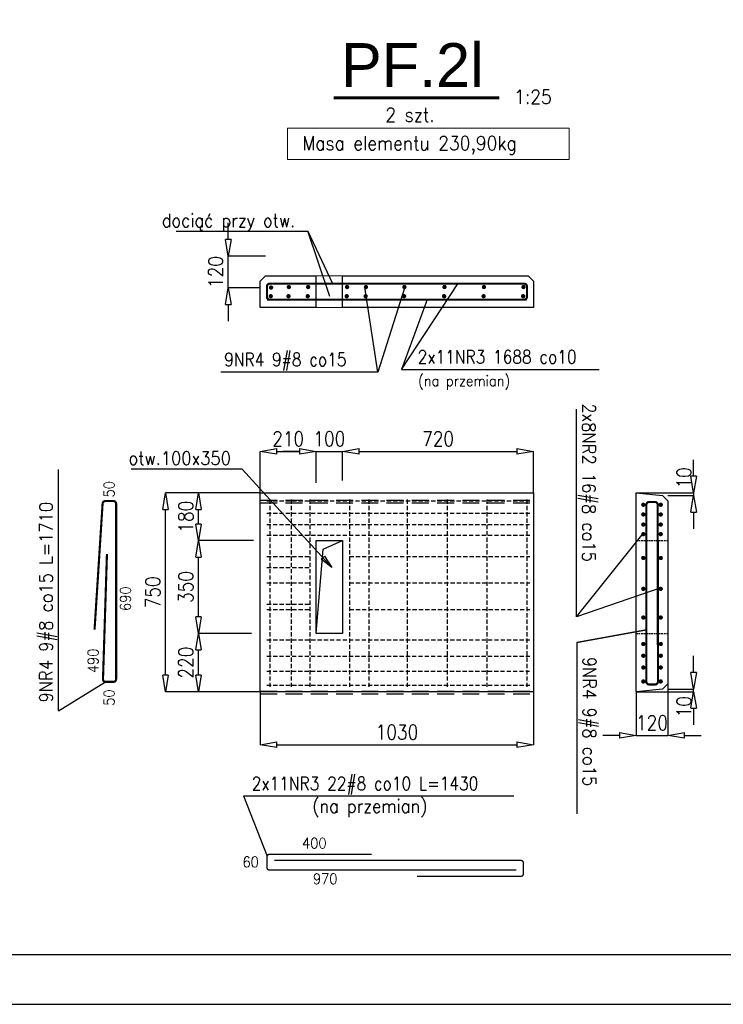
# Model space of a CAD drawing. Header units: centimetres. Extents: x -11084 to 18320, y 2736 to 15778.
# Tile 19 of 28: x 11028 to 11293, y 11155 to 11526. Entities that reach past the tile are written whole.
import ezdxf

# ---------------------------------------------------------------- set-up
doc = ezdxf.new("R2010")
doc.units = ezdxf.units.CM
doc.linetypes.add('HIDDEN', pattern=[9.525, 6.35, -3.175])
doc.linetypes.add('HIDDEN2', pattern=[4.7625, 3.175, -1.5875])
for name, color, linetype, lineweight in [('---Stal+opis', 3, 'Continuous', 18), ('---Stal+widok', 2, 'Continuous', 25), ('---Stal+wym', 9, 'Continuous', 15), ('---Widok', 7, 'Continuous', 25), ('_cienkie', 9, 'Continuous', 9), ('K---wymiar', 13, 'Continuous', 13), ('K_opis-25', 2, 'Continuous', 13)]:
    doc.layers.add(name, color=color, linetype=linetype, lineweight=lineweight)
for name, color, linetype in [('3', 3, 'Continuous'), ('5', 3, 'Continuous'), ('7', 5, 'Continuous'), ('K-3', 3, 'Continuous')]:
    doc.layers.add(name, color=color, linetype=linetype)
doc.styles.add('Arial CE', font='arial.ttf')
doc.styles.add('ROMAND', font='romand.shx', dxfattribs={"width": 0.9})
doc.styles.add('ROMANS', font='romans.shx', dxfattribs={"width": 0.85})
doc.styles.add('WYMIARY', font='ROMANS.shx', dxfattribs={"width": 0.7})
doc.dimstyles.new('1do10-cm-mm', dxfattribs={"dimscale": 0.25, "dimtxt": 19, "dimasz": 0.75, "dimexe": 0, "dimexo": 10, "dimgap": 5, "dimtad": 1, "dimlfac": 10, "dimrnd": 0.5, "dimzin": 9, "dimdsep": 46, "dimtxsty": 'ROMAND', "dimblk": 'UKS', "dimcen": 15, "dimdle": 10, "dimclrd": 256, "dimclre": 256, "dimclrt": 3, "dimadec": 1, "dimazin": 0, "dimtfac": 8e-05, "dimtix": 1, "dimtmove": 2, "dimatfit": 3, "dimldrblk": 'DOTSMALL', "dimfxl": 1, "dimtolj": 1, "dimtzin": 9, "dimarcsym": 0})
doc.dimstyles.new('SK25', dxfattribs={"dimscale": 0.25, "dimtxt": 22, "dimasz": 25, "dimexe": 0, "dimexo": 0, "dimgap": 8, "dimtad": 1, "dimlfac": 10, "dimrnd": 0.5, "dimzin": 9, "dimdsep": 46, "dimtxsty": 'ROMANS', "dimblk": 'CLOSEDBLANK', "dimcen": 0, "dimdle": 10, "dimclrd": 256, "dimclre": 256, "dimclrt": 7, "dimadec": 1, "dimazin": 0, "dimtfac": 8e-05, "dimtix": 1, "dimtmove": 2, "dimatfit": 3, "dimldrblk": 'W', "dimfxl": 1, "dimtolj": 1, "dimtzin": 9, "dimarcsym": 0})

# ---------------------------------------------------------------- blocks, each defined once
blk = doc.blocks.new('_ClosedBlank')
at = {"color": 0, "linetype": 'ByBlock', "lineweight": -2}
for p, q in [((-1, 0.167), (0, 0)), ((-1, 0.167), (-1, -0.167)), ((0, 0), (-1, -0.167))]:
    blk.add_line(p, q, dxfattribs=at)
blk = doc.blocks.new('*D292')
at = {"layer": '---Stal+wym', "lineweight": -2, "transparency": 16777216}
for p, q in [((11114.95, 11294.56), (11095, 11294.56)), ((11095, 11278.81), (11095, 11288.31)), ((11118.29, 11272.56), (11095, 11272.56))]:
    blk.add_line(p, q, dxfattribs=at)
at = {"layer": 'Defpoints', "color": 0, "transparency": 16777216}
for p in [(11095, 11294.56), (11114.95, 11294.56), (11118.29, 11272.56)]:
    blk.add_point(p, dxfattribs=at)
at = {"layer": '---Stal+wym', "lineweight": -2, "transparency": 16777216, "xscale": 6.25, "yscale": 6.25, "zscale": 6.25}
for p, rotation in [((11095, 11294.56), 90), ((11095, 11272.56), 270)]:
    blk.add_blockref('_ClosedBlank', p, dxfattribs=dict(at, rotation=rotation))
at = {"layer": '---Stal+wym', "color": 7, "transparency": 16777216, "insert": (11090.25, 11283.56), "char_height": 5.5, "attachment_point": 5, "rotation": 90, "style": 'ROMANS'}
blk.add_mtext('\\A1;220', dxfattribs=at)
blk = doc.blocks.new('W')
for p, q in [((0, -10), (0, 10)), ((10, 0), (-10, 0))]:
    blk.add_line(p, q)
at = {"color": 2}
blk.add_line((-5.477, -5.477), (5.477, 5.477), dxfattribs=at)
blk = doc.blocks.new('*D293')
at = {"layer": '---Stal+wym', "lineweight": -2, "transparency": 16777216}
for p, q in [((11115.73, 11329.56), (11095, 11329.56)), ((11095, 11300.81), (11095, 11323.31)), ((11114.95, 11294.56), (11095, 11294.56))]:
    blk.add_line(p, q, dxfattribs=at)
at = {"layer": 'Defpoints', "color": 0, "transparency": 16777216}
for p in [(11095, 11329.56), (11115.73, 11329.56), (11114.95, 11294.56)]:
    blk.add_point(p, dxfattribs=at)
at = {"layer": '---Stal+wym', "lineweight": -2, "transparency": 16777216, "xscale": 6.25, "yscale": 6.25, "zscale": 6.25}
for p, rotation in [((11095, 11329.56), 90), ((11095, 11294.56), 270)]:
    blk.add_blockref('_ClosedBlank', p, dxfattribs=dict(at, rotation=rotation))
at = {"layer": '---Stal+wym', "color": 7, "transparency": 16777216, "insert": (11090.25, 11312.06), "char_height": 5.5, "attachment_point": 5, "rotation": 90, "style": 'ROMANS'}
blk.add_mtext('\\A1;350', dxfattribs=at)
blk = doc.blocks.new('*D294')
at = {"layer": '---Stal+wym', "lineweight": -2, "transparency": 16777216}
for p, q in [((11118.29, 11347.56), (11095, 11347.56)), ((11095, 11335.81), (11095, 11341.31)), ((11115.73, 11329.56), (11095, 11329.56))]:
    blk.add_line(p, q, dxfattribs=at)
at = {"layer": 'Defpoints', "color": 0, "transparency": 16777216}
for p in [(11095, 11347.56), (11118.29, 11347.56), (11115.73, 11329.56)]:
    blk.add_point(p, dxfattribs=at)
at = {"layer": '---Stal+wym', "lineweight": -2, "transparency": 16777216, "xscale": 6.25, "yscale": 6.25, "zscale": 6.25}
for p, rotation in [((11095, 11347.56), 90), ((11095, 11329.56), 270)]:
    blk.add_blockref('_ClosedBlank', p, dxfattribs=dict(at, rotation=rotation))
at = {"layer": '---Stal+wym', "color": 7, "transparency": 16777216, "insert": (11090.25, 11338.56), "char_height": 5.5, "attachment_point": 5, "rotation": 90, "style": 'ROMANS'}
blk.add_mtext('\\A1;180', dxfattribs=at)
blk = doc.blocks.new('*D295')
at = {"layer": '---Stal+wym', "lineweight": -2, "transparency": 16777216}
for p, q in [((11118.29, 11347.56), (11082.53, 11347.56)), ((11082.53, 11278.81), (11082.53, 11341.31)), ((11118.29, 11272.56), (11082.53, 11272.56))]:
    blk.add_line(p, q, dxfattribs=at)
at = {"layer": 'Defpoints', "color": 0, "transparency": 16777216}
for p in [(11082.53, 11347.56), (11118.29, 11347.56), (11118.29, 11272.56)]:
    blk.add_point(p, dxfattribs=at)
at = {"layer": '---Stal+wym', "lineweight": -2, "transparency": 16777216, "xscale": 6.25, "yscale": 6.25, "zscale": 6.25}
for p, rotation in [((11082.53, 11347.56), 90), ((11082.53, 11272.56), 270)]:
    blk.add_blockref('_ClosedBlank', p, dxfattribs=dict(at, rotation=rotation))
at = {"layer": '---Stal+wym', "color": 7, "transparency": 16777216, "insert": (11077.78, 11310.06), "char_height": 5.5, "attachment_point": 5, "rotation": 90, "style": 'ROMANS'}
blk.add_mtext('\\A1;750', dxfattribs=at)
blk = doc.blocks.new('*D296')
at = {"layer": '---Stal+wym', "lineweight": -2, "transparency": 16777216}
for p, q in [((11118.29, 11347.56), (11118.29, 11363.19)), ((11124.54, 11363.19), (11133.04, 11363.19)), ((11139.29, 11351.32), (11139.29, 11363.19))]:
    blk.add_line(p, q, dxfattribs=at)
at = {"layer": 'Defpoints', "color": 0, "transparency": 16777216}
for p in [(11139.29, 11363.19), (11139.29, 11351.32), (11118.29, 11347.56)]:
    blk.add_point(p, dxfattribs=at)
at = {"layer": '---Stal+wym', "lineweight": -2, "transparency": 16777216, "xscale": 6.25, "yscale": 6.25, "zscale": 6.25, "rotation": 180}
blk.add_blockref('_ClosedBlank', (11118.29, 11363.19), dxfattribs=at)
at = {"layer": '---Stal+wym', "lineweight": -2, "transparency": 16777216, "xscale": 6.25, "yscale": 6.25, "zscale": 6.25}
blk.add_blockref('_ClosedBlank', (11139.29, 11363.19), dxfattribs=at)
at = {"layer": '---Stal+wym', "color": 7, "transparency": 16777216, "insert": (11128.79, 11367.94), "char_height": 5.5, "attachment_point": 5, "style": 'ROMANS'}
blk.add_mtext('\\A1;210', dxfattribs=at)
blk = doc.blocks.new('*D297')
at = {"layer": '---Stal+wym', "lineweight": -2, "transparency": 16777216}
for p, q in [((11133.04, 11363.19), (11126.79, 11363.19)), ((11139.29, 11351.32), (11139.29, 11363.19)), ((11139.29, 11363.19), (11149.29, 11363.19)), ((11149.29, 11352.23), (11149.29, 11363.19)), ((11155.54, 11363.19), (11161.79, 11363.19))]:
    blk.add_line(p, q, dxfattribs=at)
at = {"layer": 'Defpoints', "color": 0, "transparency": 16777216}
for p in [(11149.29, 11363.19), (11139.29, 11351.32), (11149.29, 11352.23)]:
    blk.add_point(p, dxfattribs=at)
at = {"layer": '---Stal+wym', "lineweight": -2, "transparency": 16777216, "xscale": 6.25, "yscale": 6.25, "zscale": 6.25}
blk.add_blockref('_ClosedBlank', (11139.29, 11363.19), dxfattribs=at)
at = {"layer": '---Stal+wym', "lineweight": -2, "transparency": 16777216, "xscale": 6.25, "yscale": 6.25, "zscale": 6.25, "rotation": 180}
blk.add_blockref('_ClosedBlank', (11149.29, 11363.19), dxfattribs=at)
at = {"layer": '---Stal+wym', "color": 7, "transparency": 16777216, "insert": (11144.29, 11367.94), "char_height": 5.5, "attachment_point": 5, "style": 'ROMANS'}
blk.add_mtext('\\A1;100', dxfattribs=at)
blk = doc.blocks.new('*D298')
at = {"layer": '---Stal+wym', "lineweight": -2, "transparency": 16777216}
for p, q in [((11149.29, 11352.23), (11149.29, 11363.19)), ((11155.54, 11363.19), (11215.04, 11363.19)), ((11221.29, 11347.56), (11221.29, 11363.19))]:
    blk.add_line(p, q, dxfattribs=at)
at = {"layer": 'Defpoints', "color": 0, "transparency": 16777216}
for p in [(11221.29, 11363.19), (11149.29, 11352.23), (11221.29, 11347.56)]:
    blk.add_point(p, dxfattribs=at)
at = {"layer": '---Stal+wym', "lineweight": -2, "transparency": 16777216, "xscale": 6.25, "yscale": 6.25, "zscale": 6.25, "rotation": 180}
blk.add_blockref('_ClosedBlank', (11149.29, 11363.19), dxfattribs=at)
at = {"layer": '---Stal+wym', "lineweight": -2, "transparency": 16777216, "xscale": 6.25, "yscale": 6.25, "zscale": 6.25}
blk.add_blockref('_ClosedBlank', (11221.29, 11363.19), dxfattribs=at)
at = {"layer": '---Stal+wym', "color": 7, "transparency": 16777216, "insert": (11185.29, 11367.94), "char_height": 5.5, "attachment_point": 5, "style": 'ROMANS'}
blk.add_mtext('\\A1;720', dxfattribs=at)
blk = doc.blocks.new('*D299')
at = {"layer": '---Stal+wym', "lineweight": -2, "transparency": 16777216}
for p, q in [((11106.21, 11443.1), (11106.21, 11449.35)), ((11120.29, 11436.85), (11106.21, 11436.85)), ((11106.21, 11424.85), (11106.21, 11436.85)), ((11118.29, 11424.85), (11106.21, 11424.85)), ((11106.21, 11418.6), (11106.21, 11412.35))]:
    blk.add_line(p, q, dxfattribs=at)
at = {"layer": 'Defpoints', "color": 0, "transparency": 16777216}
for p in [(11106.21, 11436.85), (11120.29, 11436.85), (11118.29, 11424.85)]:
    blk.add_point(p, dxfattribs=at)
at = {"layer": '---Stal+wym', "lineweight": -2, "transparency": 16777216, "xscale": 6.25, "yscale": 6.25, "zscale": 6.25}
for p, rotation in [((11106.21, 11436.85), 270), ((11106.21, 11424.85), 90)]:
    blk.add_blockref('_ClosedBlank', p, dxfattribs=dict(at, rotation=rotation))
at = {"layer": '---Stal+wym', "color": 7, "transparency": 16777216, "insert": (11101.46, 11430.85), "char_height": 5.5, "attachment_point": 5, "rotation": 90, "style": 'ROMANS'}
blk.add_mtext('\\A1;120', dxfattribs=at)
blk = doc.blocks.new('*D268')
at = {"layer": '5', "lineweight": -2, "transparency": 16777216}
for p, q in [((11118.29, 11272.56), (11118.29, 11252.59)), ((11221.29, 11272.56), (11221.29, 11252.59)), ((11124.54, 11252.59), (11215.04, 11252.59))]:
    blk.add_line(p, q, dxfattribs=at)
at = {"layer": 'Defpoints', "color": 0, "transparency": 16777216}
for p in [(11118.29, 11272.56), (11221.29, 11272.56), (11221.29, 11252.59)]:
    blk.add_point(p, dxfattribs=at)
at = {"layer": '5', "lineweight": -2, "transparency": 16777216, "xscale": 6.25, "yscale": 6.25, "zscale": 6.25, "rotation": 180}
blk.add_blockref('_ClosedBlank', (11118.29, 11252.59), dxfattribs=at)
at = {"layer": '5', "lineweight": -2, "transparency": 16777216, "xscale": 6.25, "yscale": 6.25, "zscale": 6.25}
blk.add_blockref('_ClosedBlank', (11221.29, 11252.59), dxfattribs=at)
at = {"layer": '5', "color": 7, "transparency": 16777216, "insert": (11169.79, 11257.34), "char_height": 5.5, "attachment_point": 5, "style": 'ROMANS'}
blk.add_mtext('\\A1;1030', dxfattribs=at)
blk = doc.blocks.new('*D269')
at = {"layer": '---Stal+wym', "lineweight": -2, "transparency": 16777216}
for p, q in [((11271.91, 11275.56), (11271.91, 11256.1)), ((11259.91, 11272.56), (11259.91, 11256.1)), ((11253.66, 11256.1), (11247.41, 11256.1)), ((11259.91, 11256.1), (11271.91, 11256.1)), ((11278.16, 11256.1), (11284.41, 11256.1))]:
    blk.add_line(p, q, dxfattribs=at)
at = {"layer": 'Defpoints', "color": 0, "transparency": 16777216}
for p in [(11271.91, 11275.56), (11259.91, 11272.56), (11271.91, 11256.1)]:
    blk.add_point(p, dxfattribs=at)
at = {"layer": '---Stal+wym', "lineweight": -2, "transparency": 16777216, "xscale": 6.25, "yscale": 6.25, "zscale": 6.25}
blk.add_blockref('_ClosedBlank', (11259.91, 11256.1), dxfattribs=at)
at = {"layer": '---Stal+wym', "lineweight": -2, "transparency": 16777216, "xscale": 6.25, "yscale": 6.25, "zscale": 6.25, "rotation": 180}
blk.add_blockref('_ClosedBlank', (11271.91, 11256.1), dxfattribs=at)
at = {"layer": '---Stal+wym', "color": 7, "transparency": 16777216, "insert": (11265.91, 11260.85), "char_height": 5.5, "attachment_point": 5, "style": 'ROMANS'}
blk.add_mtext('\\A1;120', dxfattribs=at)
blk = doc.blocks.new('*D339')
at = {"layer": '---Stal+wym', "lineweight": -2, "transparency": 16777216}
for p, q in [((11281.6, 11353.81), (11281.6, 11360.06)), ((11259.91, 11347.56), (11281.6, 11347.56)), ((11281.6, 11347.56), (11281.6, 11346.55)), ((11271.91, 11346.55), (11281.6, 11346.55)), ((11281.6, 11340.3), (11281.6, 11334.05))]:
    blk.add_line(p, q, dxfattribs=at)
at = {"layer": 'Defpoints', "color": 0, "transparency": 16777216}
for p in [(11259.91, 11347.56), (11271.91, 11346.55), (11281.6, 11346.55)]:
    blk.add_point(p, dxfattribs=at)
at = {"layer": '---Stal+wym', "lineweight": -2, "transparency": 16777216, "xscale": 6.25, "yscale": 6.25, "zscale": 6.25}
for p, rotation in [((11281.6, 11347.56), 270), ((11281.6, 11346.55), 90)]:
    blk.add_blockref('_ClosedBlank', p, dxfattribs=dict(at, rotation=rotation))
at = {"layer": '---Stal+wym', "color": 7, "transparency": 16777216, "insert": (11277.97, 11353.22), "char_height": 5.5, "attachment_point": 5, "rotation": 90, "style": 'ROMANS'}
blk.add_mtext('\\A1;10', dxfattribs=at)
blk = doc.blocks.new('*D340')
at = {"layer": '---Stal+wym', "lineweight": -2, "transparency": 16777216}
for p, q in [((11281.6, 11279.82), (11281.6, 11286.07)), ((11271.91, 11273.57), (11281.6, 11273.57)), ((11281.6, 11272.56), (11281.6, 11273.57)), ((11259.91, 11272.56), (11281.6, 11272.56)), ((11281.6, 11266.31), (11281.6, 11260.06))]:
    blk.add_line(p, q, dxfattribs=at)
at = {"layer": 'Defpoints', "color": 0, "transparency": 16777216}
for p in [(11271.91, 11273.57), (11281.6, 11273.57), (11259.91, 11272.56)]:
    blk.add_point(p, dxfattribs=at)
at = {"layer": '---Stal+wym', "lineweight": -2, "transparency": 16777216, "xscale": 6.25, "yscale": 6.25, "zscale": 6.25}
for p, rotation in [((11281.6, 11273.57), 270), ((11281.6, 11272.56), 90)]:
    blk.add_blockref('_ClosedBlank', p, dxfattribs=dict(at, rotation=rotation))
at = {"layer": '---Stal+wym', "color": 7, "transparency": 16777216, "insert": (11277.97, 11266.89), "char_height": 5.5, "attachment_point": 5, "rotation": 90, "style": 'ROMANS'}
blk.add_mtext('\\A1;10', dxfattribs=at)
blk = doc.blocks.new('UKS')
at = {"color": 0}
for p, q in [((0, -10), (0, 10)), ((10, 0), (-10, 0))]:
    blk.add_line(p, q, dxfattribs=at)
at = {"color": 2}
blk.add_line((-5.477, -5.477), (5.477, 5.477), dxfattribs=at)

msp = doc.modelspace()

# ---------------------------------------------------------------- linework, layer by layer
at = {"layer": '---Stal+widok'}
for points in [[(11139.289185, 11417.443812), (11118.289185, 11417.443812), (11118.289185, 11427.443812), (11120.289185, 11429.443812), (11139.289185, 11429.443812)], [(11139.289185, 11417.443812), (11139.289185, 11429.443812)], [(11149.289185, 11429.443812), (11219.289185, 11429.443812), (11221.289185, 11427.443812), (11221.289185, 11417.443812), (11149.289185, 11417.443812)], [(11149.289185, 11417.443812), (11149.289185, 11429.443812)]]:
    msp.add_lwpolyline(points, dxfattribs=at)
msp.add_lwpolyline([(11259.912298, 11272.556698), (11259.912298, 11347.556698), (11269.912298, 11346.556698), (11271.912298, 11344.556698), (11271.912298, 11275.556698), (11269.912298, 11273.556698)], close=True, dxfattribs=at)
at = {"layer": '---Widok', "color": 2}
for points in [[(11118.289185, 11272.556698), (11118.289185, 11347.556698), (11221.289185, 11347.556698), (11221.289185, 11272.556698)], [(11149.289185, 11329.556698), (11149.289185, 11294.556698), (11139.289185, 11294.556698), (11139.289185, 11329.556698)]]:
    msp.add_lwpolyline(points, close=True, dxfattribs=at)
at = {"layer": '---Widok', "color": 3, "linetype": 'HIDDEN'}
for points in [[(11118.289185, 11344.787311), (11221.289185, 11344.787311)], [(11118.289185, 11343.787311), (11221.289185, 11343.787311)], [(11118.289185, 11272.787311), (11221.289185, 11272.787311)], [(11118.289185, 11271.787311), (11221.289185, 11271.787311)]]:
    msp.add_lwpolyline(points, dxfattribs=at)
at = {"layer": '---Widok', "linetype": 'HIDDEN2', "ltscale": 0.5}
for points in [[(11120.789185, 11344.556698), (11219.887176, 11344.556698)], [(11121.902466, 11345.0031), (11121.902466, 11274.418631)], [(11129.873961, 11345.0031), (11129.873961, 11274.418631)], [(11136.902466, 11345.0031), (11136.902466, 11274.418631)], [(11151.904352, 11345.0031), (11151.904352, 11274.418631)], [(11159.16097, 11345.0031), (11159.16097, 11274.418631)], [(11173.704743, 11345.0031), (11173.704743, 11274.418631)], [(11188.704743, 11345.0031), (11188.704743, 11274.418631)], [(11203.704743, 11345.0031), (11203.704743, 11274.418631)], [(11218.704743, 11345.0031), (11218.704743, 11274.418631)], [(11120.744167, 11339.856152), (11219.842158, 11339.856152)], [(11120.700837, 11335.627862), (11219.798828, 11335.627862)], [(11120.789185, 11331.556698), (11219.887176, 11331.556698)], [(11120.789185, 11323.574658), (11136.902466, 11323.574658)], [(11151.904352, 11323.574658), (11219.887176, 11323.574658)], [(11120.789185, 11319.399124), (11136.902466, 11319.399124)], [(11120.789185, 11313.574658), (11136.902466, 11313.574658)], [(11151.904352, 11313.574658), (11219.887176, 11313.574658)], [(11120.789185, 11305.556698), (11136.902466, 11305.556698)], [(11120.789185, 11303.574658), (11136.902466, 11303.574658)], [(11151.904352, 11303.574658), (11219.887176, 11303.574658)], [(11120.789185, 11292.076531), (11219.887176, 11292.076531)], [(11120.744167, 11285.922166), (11219.842158, 11285.922166)], [(11120.700837, 11280.272534), (11219.798828, 11280.272534)], [(11120.789185, 11275.022401), (11219.887176, 11275.022401)]]:
    msp.add_lwpolyline(points, dxfattribs=at)
msp.add_lwpolyline([(10713.455063, 11154.688434), (11763.455063, 11154.688434), (11763.455063, 11896.688434), (10713.455063, 11896.688434)], close=True)
at = {"layer": '5'}
for points in [[(11144.521164, 11421.631931), (11136.148059, 11446.202337), (11145.447109, 11426.541677)], [(11172.600804, 11424.762385), (11162.542181, 11393.129861), (11157.710444, 11425.138853)], [(11181.236476, 11420.491776), (11171.547807, 11394.123687), (11192.789185, 11426.421761)], [(11269.279426, 11311.764043), (11237.473337, 11300.835476), (11262.656817, 11332.208189)], [(11139.289185, 11294.556698), (11141.962087, 11326.334002), (11149.289185, 11329.556698)], [(11263.827186, 11295.927246), (11237.63368, 11291.183121), (11263.827186, 11295.927246)], [(11042.217463, 11265.408792), (11059.993368, 11276.276902)], [(11111.924529, 11233.279772), (11120.818046, 11210.518823)]]:
    msp.add_lwpolyline(points, dxfattribs=at)
at = {"layer": '5', "linetype": 'HIDDEN2', "ltscale": 0.2}
for points in [[(11259.912298, 11329.556698), (11271.912298, 11329.556698)], [(11259.912298, 11294.556698), (11271.912298, 11294.556698)]]:
    msp.add_lwpolyline(points, dxfattribs=at)
at = {"layer": '7', "color": 6}
msp.add_lwpolyline([(10775.955063, 11173.438434), (11744.705063, 11173.438434), (11744.705063, 11877.938434), (10775.955063, 11877.938434)], close=True, dxfattribs=at)
at = {"layer": '_cienkie'}
for points in [[(11149.289185, 11429.443812), (11139.289185, 11429.443812)], [(11149.289185, 11417.443812), (11139.289185, 11417.443812)]]:
    msp.add_lwpolyline(points, dxfattribs=at)
at = {"layer": 'K---wymiar'}
msp.add_lwpolyline([(11128.557159, 11485.022058), (11234.724879, 11485.022058), (11234.724879, 11473.268576), (11128.557159, 11473.268576)], close=True, dxfattribs=at)
at = {"layer": 'K-3'}
for p, q in [((11086.60532, 11446.202337), (11136.148059, 11446.202337)), ((11162.542181, 11393.129861), (11103.458896, 11393.129861)), ((11171.547807, 11394.123687), (11246.079098, 11394.123687)), ((11237.473337, 11300.835476), (11237.473337, 11379.177748)), ((11042.217463, 11265.408792), (11042.217463, 11356.304207)), ((11237.63368, 11291.183121), (11237.63368, 11226.5256)), ((11111.924529, 11233.279772), (11213.877473, 11233.279772))]:
    msp.add_line(p, q, dxfattribs=at)
at = {"layer": 'K-3', "const_width": 0.8}
for points in [[(11122.349409, 11424.557583, 1), (11122.349409, 11425.382583, 1)], [(11129.049343, 11424.762385, 1), (11129.049343, 11425.587385, 1)], [(11136.302263, 11424.762385, 1), (11136.302263, 11425.587385, 1)], [(11150.998571, 11424.762385, 1), (11150.998571, 11425.587385, 1)], [(11158.121367, 11424.762385, 1), (11158.121367, 11425.587385, 1)], [(11172.600804, 11424.762385, 1), (11172.600804, 11425.587385, 1)], [(11187.715768, 11424.762385, 1), (11187.715768, 11425.587385, 1)], [(11202.587458, 11424.762385, 1), (11202.587458, 11425.587385, 1)], [(11217.489322, 11424.762385, 1), (11217.489322, 11425.587385, 1)], [(11122.219286, 11421.304807, 1), (11122.219286, 11422.129807, 1)], [(11128.919221, 11421.304807, 1), (11128.919221, 11422.129807, 1)], [(11136.17214, 11421.304807, 1), (11136.17214, 11422.129807, 1)], [(11150.868448, 11421.304807, 1), (11150.868448, 11422.129807, 1)], [(11157.991245, 11421.304807, 1), (11157.991245, 11422.129807, 1)], [(11172.470682, 11421.304807, 1), (11172.470682, 11422.129807, 1)], [(11187.585645, 11421.304807, 1), (11187.585645, 11422.129807, 1)], [(11202.457336, 11421.304807, 1), (11202.457336, 11422.129807, 1)], [(11217.3592, 11421.304807, 1), (11217.3592, 11422.129807, 1)], [(11262.656817, 11342.658628, 1), (11262.656817, 11343.483628, 1)], [(11269.223293, 11342.658628, 1), (11269.223293, 11343.483628, 1)], [(11262.656817, 11338.984957, 1), (11262.656817, 11339.809957, 1)], [(11269.223293, 11338.984957, 1), (11269.223293, 11339.809957, 1)], [(11262.656817, 11335.187444, 1), (11262.656817, 11336.012444, 1)], [(11269.223293, 11335.187444, 1), (11269.223293, 11336.012444, 1)], [(11262.656817, 11331.583469, 1), (11262.656817, 11332.408469, 1)], [(11269.223293, 11331.583469, 1), (11269.223293, 11332.408469, 1)], [(11262.656817, 11322.58358, 1), (11262.656817, 11323.40858, 1)], [(11269.223293, 11322.58358, 1), (11269.223293, 11323.40858, 1)], [(11262.656817, 11310.942881, 1), (11262.656817, 11311.767881, 1)], [(11269.223293, 11310.942881, 1), (11269.223293, 11311.767881, 1)], [(11262.656817, 11300.119269, 1), (11262.656817, 11300.944269, 1)], [(11269.223293, 11300.119269, 1), (11269.223293, 11300.944269, 1)], [(11262.656817, 11290.147898, 1), (11262.656817, 11290.972898, 1)], [(11269.223293, 11290.147898, 1), (11269.223293, 11290.972898, 1)], [(11262.656817, 11285.731855, 1), (11262.656817, 11286.556855, 1)], [(11269.223293, 11285.731855, 1), (11269.223293, 11286.556855, 1)], [(11262.656817, 11281.277374, 1), (11262.656817, 11282.102374, 1)], [(11269.223293, 11281.277374, 1), (11269.223293, 11282.102374, 1)], [(11262.656817, 11276.034666, 1), (11262.656817, 11276.859666, 1)], [(11269.223293, 11276.034666, 1), (11269.223293, 11276.859666, 1)]]:
    msp.add_lwpolyline(points, format="xyb", close=True, dxfattribs=at)
at = {"layer": 'K_opis-25', "const_width": 1.125}
msp.add_lwpolyline([(11145.967315, 11496.481148), (11208.401619, 11496.481148)], dxfattribs=at)
at = {"layer": 'K_opis-25'}
for points, const_width in [([(11195.789185, 11426.421761), (11121.789185, 11426.421761, 0.4142135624), (11120.789185, 11425.421761), (11120.789185, 11421.421761, 0.4142135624), (11121.789185, 11420.421761), (11218.73963, 11420.421761)], 0.8), ([(11155.789185, 11426.421761), (11217.789185, 11426.421761, -0.4142135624), (11218.789185, 11425.421761), (11218.789185, 11421.421761, -0.4142135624), (11217.789185, 11420.421761), (11120.83874, 11420.421761)], 0.8), ([(11060.485277, 11324.533487), (11058.994702, 11277.328537, 0.4294260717), (11059.993368, 11276.276902), (11062.940329, 11276.276902, 0.4142135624), (11063.940329, 11277.276902), (11063.940329, 11343.46052, 0.4142135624), (11062.940329, 11344.46052), (11059.841819, 11344.46052, 0.3842079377), (11058.847172, 11343.563856), (11055.80851, 11295.9397)], 0.8), ([(11268.09384, 11290.227158), (11268.061598, 11343.056135, 0.4294260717), (11267.062932, 11344.10777), (11264.827186, 11344.10777, 0.4142135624), (11263.827186, 11343.10777), (11263.827186, 11276.300126, 0.4142135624), (11264.827186, 11275.300126), (11267.161679, 11275.300126, 0.3842079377), (11268.156325, 11276.196789), (11268.193627, 11329.444972)], 0.8), ([(11160.309898, 11211.280311), (11121.789185, 11211.280311, 0.4142135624), (11120.789185, 11210.280311), (11120.789185, 11206.280311, 0.4142135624), (11121.789185, 11205.280311), (11214.73963, 11205.280311)], 0.5)]:
    msp.add_lwpolyline(points, format="xyb", dxfattribs=dict(at, const_width=const_width))
at = {"layer": 'K_opis-25', "linetype": 'HIDDEN2', "ltscale": 0.5, "const_width": 0.5, "elevation": 0.5}
msp.add_lwpolyline([(11177.30427, 11202.953088), (11216.487815, 11202.953088, 0.4142135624), (11217.487815, 11203.953088), (11217.487815, 11207.953088, 0.4142135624), (11216.487815, 11208.953088), (11123.53737, 11208.953088)], format="xyb", dxfattribs=at)

# ---------------------------------------------------------------- texts
at = {"layer": '---Stal+opis', "color": 3, "insert": (11175.590836, 11508.900453), "char_height": 16.5, "attachment_point": 5, "style": 'Arial CE'}
msp.add_mtext('\\A1;PF.2l', dxfattribs=at)
at = {"layer": '3', "style": 'WYMIARY'}
for s, height, width, p in [('dociąć przy otw.', 5, 0.9, (11081.107719, 11447.788733)), ('9NR4 9#8 co15 ', 5, 0.85, (11104.685309, 11395.331349)), ('2x11NR3 1688 co10', 5, 0.85, (11177.587879, 11396.325175)), ('(na przemian)', 4, 0.9, (11177.777393, 11387.799097)), ('otw.100x350', 5, 0.9, (11068.634345, 11358.122449)), ('2x11NR3 22#8 co10 L=1430', 5, 0.85, (11115.05946, 11235.481261)), ('(na przemian)', 5, 0.9, (11137.834683, 11226.955182)), ('400', 4, 0.9, (11134.026897, 11213.462563)), ('60', 4, 0.9, (11111.574442, 11206.370097)), ('970', 4, 0.9, (11138.115386, 11200.017116))]:
    msp.add_text(s, height=height, dxfattribs=dict(at, width=width)).set_placement(p)
at = {"layer": '3', "style": 'WYMIARY', "width": 0.9}
for s, height, rotation, p in [('2x8NR2 16#8 co15 ', 5, 270, (11239.674825, 11381.308312)), ('50', 4, 90, (11063.290632, 11345.824882)), ('9NR4 9#8 co15 L=1710', 5, 90, (11040.015974, 11268.543723)), ('690', 4, 90, (11069.457311, 11303.011315)), ('490', 4, 90, (11057.248419, 11279.553921)), ('9NR4 9#8 co15 ', 5, 270, (11239.835168, 11285.70946)), ('50', 4, 90, (11063.290632, 11267.265811))]:
    msp.add_text(s, height=height, rotation=rotation, dxfattribs=at).set_placement(p)
at = {"layer": 'K_opis-25', "style": 'WYMIARY', "width": 0.9}
for s, p in [('1:25', (11213.957022, 11494.28141)), ('2 szt.', (11165.411234, 11487.445634)), ('Masa elementu 230,90kg', (11134.126409, 11476.795063))]:
    msp.add_text(s, height=5.25, dxfattribs=at).set_placement(p)

# ---------------------------------------------------------------- dimensions: what is measured, and where the dimension line sits
at = {"layer": '---Stal+wym'}
for base, p1, p2, picture, middle in [((11106.210437, 11436.845801), (11118.289185, 11424.845801), (11120.289185, 11436.845801), '*D299', (11101.460437, 11430.845801)), ((11082.526242, 11347.556698), (11118.289185, 11272.556698), (11118.289185, 11347.556698), '*D295', (11077.776242, 11310.056698)), ((11095.001037, 11347.556698), (11115.728244, 11329.556698), (11118.289185, 11347.556698), '*D294', (11090.251037, 11338.556698)), ((11095.001037, 11329.556698), (11114.95128, 11294.556698), (11115.728244, 11329.556698), '*D293', (11090.251037, 11312.056698)), ((11095.001037, 11294.556698), (11118.289185, 11272.556698), (11114.95128, 11294.556698), '*D292', (11090.251037, 11283.556698))]:
    dim = msp.add_linear_dim(base=base, p1=p1, p2=p2, angle=90, dimstyle='SK25', dxfattribs=at)
    dim.commit()
    dim.dimension.update_dxf_attribs({"geometry": picture, "text_midpoint": middle})
for base, p1, p2, picture, middle in [((11139.289185, 11363.186469), (11118.289185, 11347.556698), (11139.289185, 11351.321021), '*D296', (11128.789185, 11367.936469)), ((11149.289185, 11363.186469), (11139.289185, 11351.321021), (11149.289185, 11352.228197), '*D297', (11144.289185, 11367.936469)), ((11221.289185, 11363.186469), (11149.289185, 11352.228197), (11221.289185, 11347.556698), '*D298', (11185.289185, 11367.936469)), ((11271.912298, 11256.101538), (11259.912298, 11272.556698), (11271.912298, 11275.556698), '*D269', (11265.912298, 11260.851538))]:
    dim = msp.add_linear_dim(base=base, p1=p1, p2=p2, dimstyle='SK25', dxfattribs=at)
    dim.commit()
    dim.dimension.update_dxf_attribs({"geometry": picture, "text_midpoint": middle})
for base, p1, p2, angle, picture, middle in [((11281.595375, 11346.547288), (11259.912298, 11347.556698), (11271.912298, 11346.547288), 270, '*D339', (11277.970375, 11353.224864)), ((11281.595375, 11273.566107), (11259.912298, 11272.556698), (11271.912298, 11273.566107), 90, '*D340', (11277.970375, 11266.888531))]:
    dim = msp.add_linear_dim(base=base, p1=p1, p2=p2, angle=angle, dimstyle='SK25', dxfattribs=at)
    dim.commit()
    dim.dimension.update_dxf_attribs({"geometry": picture, "text_midpoint": middle, "dimtype": 160})
at = {"layer": '5'}
dim = msp.add_linear_dim(base=(11221.289185, 11252.591399), p1=(11118.289185, 11272.556698), p2=(11221.289185, 11272.556698), dimstyle='SK25', dxfattribs=at)
dim.commit()
dim.dimension.update_dxf_attribs({"geometry": '*D268', "text_midpoint": (11169.789185, 11257.341399)})

# ---------------------------------------------------------------- leaders
at = {"layer": '3'}
msp.add_leader([(11145.243509, 11319.434287), (11111.391707, 11356.536053), (11069.592345, 11356.536053)], dimstyle='1do10-cm-mm', override={"dimasz": 20, "dimgap": 5, "dimtad": 0, "dimldrblk": 'ClosedBlank'}, dxfattribs=at)

doc.saveas('drawing.dxf')
